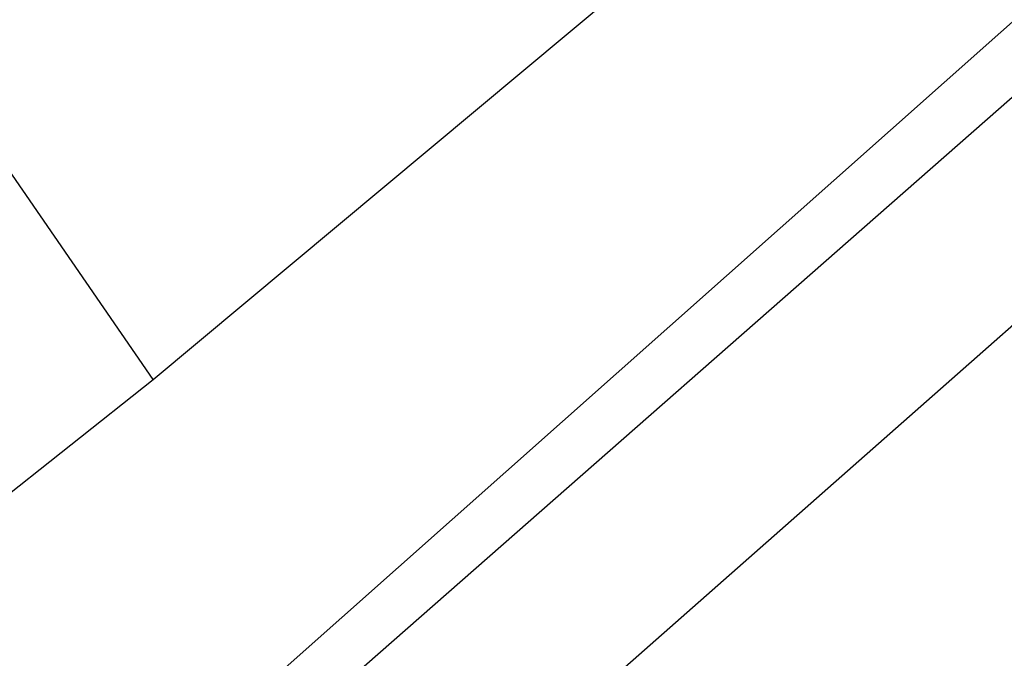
# Model space of a CAD drawing. Header units: metres. Extents: x 89795 to 94000, y 463250 to 466585.
# Tile 29 of 243: x 90937.01 to 90949.34, y 463915.53 to 463923.52. Entities that reach past the tile are written whole.
import ezdxf

# ---------------------------------------------------------------- set-up
doc = ezdxf.new("R2010")
doc.units = ezdxf.units.M
doc.layers.add('XXX_Background', color=3, linetype='Continuous')

msp = doc.modelspace()

# ---------------------------------------------------------------- linework, layer by layer
at = {"layer": 'XXX_Background'}
for points in [[(90938.684, 463919.017), (90964.11, 463940.23), (90972.8, 463949.09), (90973.72, 463949.91), (90974.062, 463949.97), (90974.37, 463949.81), (90976.339, 463946.988)], [(90931.562, 463908.523), (90932.83, 463908.75), (90963.67, 463936.13), (90976.339, 463946.988)], [(90976.689, 463946.467), (90929.578, 463905.119)], [(90977.788, 463944.827), (90975.935, 463943.045), (90938.06, 463909.66), (90930.903, 463903.609)], [(90938.684, 463919.017), (90936.431, 463922.285), (90935.935, 463921.928)], [(90934.557, 463915.746), (90938.684, 463919.017)]]:
    msp.add_lwpolyline(points, dxfattribs=at)

doc.saveas('drawing.dxf')
